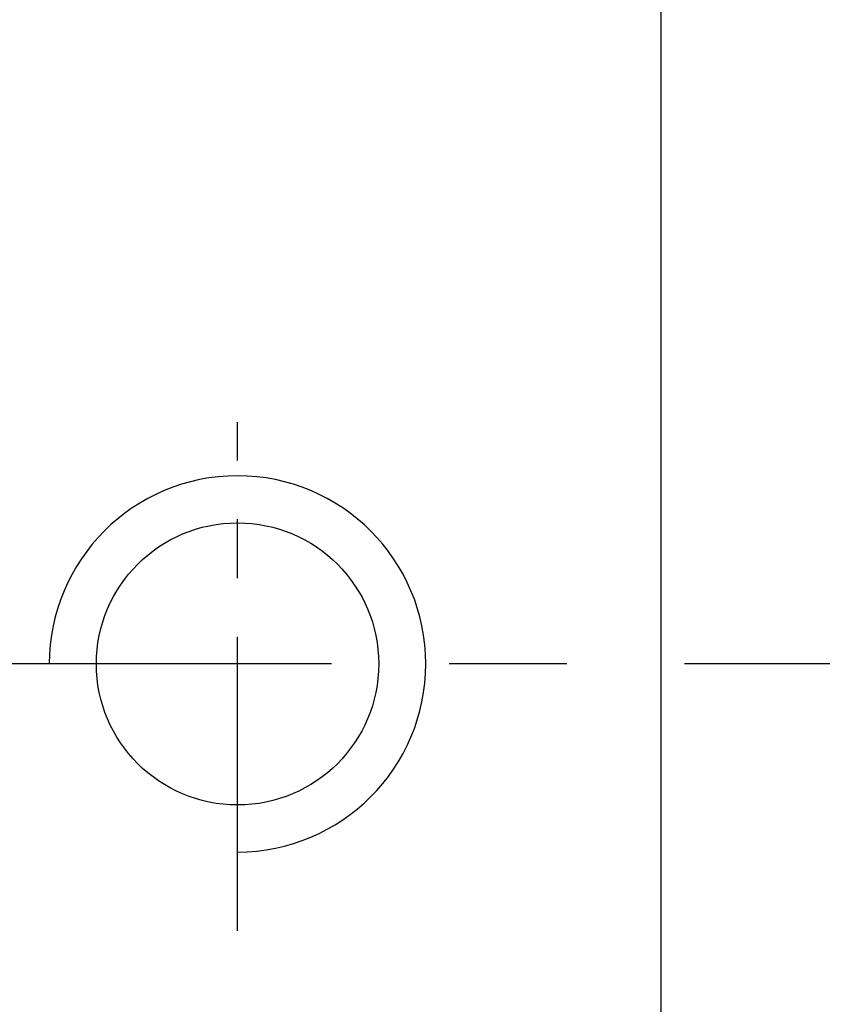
# Model space of a CAD drawing. Extents: x -262 to 1079, y 53 to 210.
# Tile 4 of 50: x 973 to 990, y 129 to 150. Entities that reach past the tile are written whole.
import ezdxf

# ---------------------------------------------------------------- set-up
doc = ezdxf.new("R2010")
doc.units = 0
doc.header["$MEASUREMENT"] = 0
doc.linetypes.add('CENTER', pattern=[2, 1.25, -0.25, 0.25, -0.25])
for name, color, linetype in [('CL', 1, 'CENTER'), ('DIM', 4, 'CONTINUOUS'), ('OUT', 3, 'CONTINUOUS')]:
    doc.layers.add(name, color=color, linetype=linetype)

msp = doc.modelspace()

# ---------------------------------------------------------------- linework, layer by layer
at = {"layer": 'CL', "color": 7, "ltscale": 5}
msp.add_line((977.6188, 130.4823), (977.6188, 141.3006), dxfattribs=at)
at = {"layer": 'CL', "color": 7, "ltscale": 10}
msp.add_line((1059.6188, 136.1578), (962.3661, 136.1578), dxfattribs=at)
at = {"layer": 'DIM', "color": 7, "ltscale": 3}
msp.add_arc((977.6188, 136.1578), 4, 270, 180, dxfattribs=at)
at = {"layer": 'OUT', "color": 7, "ltscale": 5}
msp.add_line((986.6188, 105.0578), (986.6188, 167.2578), dxfattribs=at)
msp.add_circle((977.6188, 136.1578), 3, dxfattribs=at)

doc.saveas('drawing.dxf')
